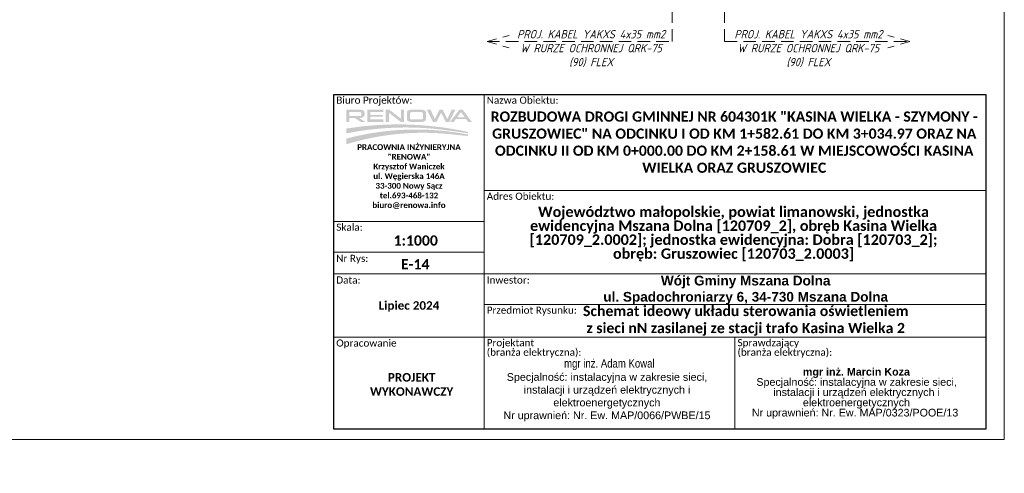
# Model space of a CAD drawing. Header units: metres. Extents: x 7168 to 12828, y 1523 to 3619.
# Tile 58 of 133: x 10637 to 10873, y 2032 to 2141. Entities that reach past the tile are written whole.
import ezdxf

# ---------------------------------------------------------------- set-up
doc = ezdxf.new("R2010")
doc.units = ezdxf.units.M
for name, pattern in [('DASHEDX2', [1.5, 1, -0.5]), ('DGN Style 2', [3.921133, 2.35268, -1.568453]), ('DGN Style 3', [2.649063, 1.892188, -0.756875])]:
    doc.linetypes.add(name, pattern=pattern)
doc.layers.add('01a-kraweznik_obnizony', color=7, linetype='DGN Style 2', lineweight=30)
doc.layers.add('0_ramka', color=7, linetype='Continuous', lineweight=0)
doc.layers.add('82b-ramka niewidoczna', color=54, linetype='DGN Style 3', lineweight=30, plot=False)
doc.layers.add('PRE_schematy', color=7, linetype='Continuous')
doc.layers.add('schem', color=7, linetype='Continuous', lineweight=30, true_color=0x000000)
doc.styles.add('courier', font='arial.ttf')
doc.styles.add('SIMPLEX', font='simplex.shx', dxfattribs={"oblique": 15, "height": 6})
doc.styles.add('Stytuacja', font='arial.ttf', dxfattribs={"height": 0.85})

# ---------------------------------------------------------------- blocks, each defined once
blk = doc.blocks.new('RENOWA_1')
at = {"linetype": 'Continuous', "lineweight": -2}
h = blk.add_hatch(color=7, dxfattribs=at)
edge = h.paths.add_edge_path()
edge.add_ellipse((0.0678, 0.1509), major_axis=(-0.0191, 0), ratio=0.735318, start_angle=180, end_angle=270)
edge.add_line((0.0678, 0.165), (0.0142, 0.165))
edge.add_line((0.0142, 0.165), (-0.0013, 0.165))
edge.add_line((-0.0013, 0.165), (-0.0013, 0.1071))
edge.add_line((-0.0013, 0.1071), (0.0142, 0.1071))
edge.add_line((0.0142, 0.1071), (0.0142, 0.1258))
edge.add_line((0.0142, 0.1258), (0.0398, 0.1258))
edge.add_line((0.0398, 0.1258), (0.0674, 0.107))
edge.add_line((0.0674, 0.107), (0.0893, 0.107))
edge.add_line((0.0893, 0.107), (0.06, 0.126))
edge.add_line((0.06, 0.126), (0.0653, 0.126))
edge.add_ellipse((0.0653, 0.14), major_axis=(0.0215, 0), ratio=0.650164, start_angle=270, end_angle=360)
edge.add_line((0.0868, 0.14), (0.0868, 0.1509))
h.paths.add_polyline_path([(0.0713, 0.1476), (0.0713, 0.1413, -0.414214), (0.0653, 0.1353), (0.0142, 0.1353), (0.0142, 0.1536), (0.0653, 0.1536, -0.414214)], flags=16)
for points in [[(0.0992, 0.1071), (0.0992, 0.1184), (0.0992, 0.1536), (0.0992, 0.165), (0.1758, 0.165), (0.1758, 0.1536), (0.1147, 0.1536), (0.1147, 0.1406), (0.174, 0.1406), (0.174, 0.1314), (0.1147, 0.1314), (0.1147, 0.1184), (0.1758, 0.1184), (0.1758, 0.1071)], [(0.1882, 0.1071), (0.1882, 0.165), (0.2032, 0.165), (0.2052, 0.165), (0.2603, 0.1231), (0.2603, 0.165), (0.2752, 0.165), (0.2752, 0.1071), (0.2603, 0.1071), (0.2598, 0.1071), (0.2032, 0.1501), (0.2032, 0.1071)], [(0.4311, 0.1071), (0.4141, 0.1071), (0.3849, 0.165), (0.4027, 0.165), (0.423, 0.1205), (0.4452, 0.165), (0.4608, 0.165), (0.483, 0.1205), (0.5033, 0.165), (0.5211, 0.165), (0.4919, 0.1071), (0.4749, 0.1071), (0.453, 0.1503)]]:
    blk.add_hatch(color=7, dxfattribs=at).paths.add_polyline_path(points)
h = blk.add_hatch(color=7, dxfattribs=at)
edge = h.paths.add_edge_path()
edge.add_ellipse((0.3627, 0.1521), major_axis=(0.0179, 0), ratio=0.715756, start_angle=0, end_angle=90)
edge.add_line((0.3627, 0.165), (0.3069, 0.165))
edge.add_ellipse((0.3069, 0.1521), major_axis=(-0.0179, 0), ratio=0.715756, start_angle=270, end_angle=360)
edge.add_line((0.2889, 0.1521), (0.2889, 0.1199))
edge.add_ellipse((0.3069, 0.1199), major_axis=(-0.0179, 0), ratio=0.715756, start_angle=0, end_angle=90)
edge.add_line((0.3069, 0.1071), (0.3627, 0.1071))
edge.add_ellipse((0.3627, 0.1199), major_axis=(0.0179, 0), ratio=0.715756, start_angle=270, end_angle=360)
edge.add_line((0.3807, 0.1199), (0.3807, 0.1521))
edge = h.paths.add_edge_path(flags=16)
edge.add_ellipse((0.3588, 0.1474), major_axis=(-0.00672, 0), ratio=0.945371, start_angle=180, end_angle=270, ccw=False)
edge.add_line((0.3655, 0.1474), (0.3655, 0.1247))
edge.add_ellipse((0.3588, 0.1247), major_axis=(-0.00672, 0), ratio=0.945371, start_angle=90, end_angle=180, ccw=False)
edge.add_line((0.3588, 0.1184), (0.3108, 0.1184))
edge.add_ellipse((0.3108, 0.1247), major_axis=(0.00672, 0), ratio=0.945371, start_angle=188.4872, end_angle=270, ccw=False)
edge.add_line((0.3042, 0.1238), (0.3042, 0.1483))
edge.add_ellipse((0.3108, 0.1474), major_axis=(0.00672, 0), ratio=0.945371, start_angle=90, end_angle=171.5128, ccw=False)
edge.add_line((0.3108, 0.1537), (0.3588, 0.1537))
h = blk.add_hatch(color=7, dxfattribs=at)
h.paths.add_polyline_path([(0.4963, 0.1071), (0.5398, 0.165), (0.5561, 0.165), (0.5997, 0.1071), (0.582, 0.1071), (0.5723, 0.1204), (0.548, 0.1204), (0.5236, 0.1204), (0.5139, 0.1071)])
h.paths.add_polyline_path([(0.5302, 0.1294), (0.548, 0.1539), (0.5657, 0.1294), (0.548, 0.1294)], flags=16)
h = blk.add_hatch(color=7, dxfattribs=at)
h.set_gradient(rotation=270, tint=1, name='INVHEMISPHERICAL')
h.paths.add_polyline_path([(0.486, 0.066), (0.5811, 0.0526), (0.5811, 0.0589), (0.5557, 0.0641, 0.087432), (0.0179, 0.0776), (-0.0013, 0.0747), (-0.0013, 0.0516), (0.0117, 0.0541, -0.082937)])
h = blk.add_hatch(color=7, dxfattribs=at)
h.set_gradient(rotation=270, tint=1, name='INVHEMISPHERICAL')
h.paths.add_polyline_path([(0.4958, 0.0481), (0.5811, 0.0392), (0.5811, 0.0466), (0.5534, 0.0514, 0.10443), (0.0166, 0.0315), (-0.0013, 0.027), (-0.0013, -0.0004), (0, 0, -0.100635)])

msp = doc.modelspace()

# ---------------------------------------------------------------- linework, layer by layer
at = {"layer": '01a-kraweznik_obnizony', "lineweight": 15}
for p, q in [((10749.054, 2135.66, 26518.011), (10754.334, 2137.128, -17586.496)), ((10850.215, 2135.659, 26518.011), (10844.938, 2137.137, -17586.496)), ((10749.054, 2135.66, 26518.011), (10754.331, 2134.182, -17586.496)), ((10850.215, 2135.659, 26518.011), (10844.935, 2134.191, -17586.496))]:
    msp.add_line(p, q, dxfattribs=at)
at = {"layer": '0_ramka', "color": 7, "linetype": 'Continuous', "lineweight": 0}
for p, q in [((10748.382, 2122.989), (10748.382, 2048.989)), ((10868.382, 2100.014), (10748.382, 2100.014)), ((10748.382, 2092.613), (10712.382, 2092.613)), ((10748.382, 2085.28), (10712.382, 2085.28)), ((10868.382, 2080.101), (10712.382, 2080.102)), ((10868.382, 2072.769), (10748.382, 2072.769)), ((10868.382, 2064.989), (10712.382, 2064.99)), ((10808.382, 2064.989), (10808.382, 2042.989)), ((10748.382, 2048.989), (10748.382, 2042.989))]:
    msp.add_line(p, q, dxfattribs=at)
at = {"layer": '0_ramka', "color": 7, "linetype": 'Continuous', "lineweight": 30, "flags": 128}
msp.add_lwpolyline([(10712.382, 2122.989), (10868.382, 2122.989), (10868.382, 2042.989), (10712.382, 2042.989), (10712.382, 2122.989)], close=True, dxfattribs=at)
at = {"layer": '82b-ramka niewidoczna', "color": 6, "linetype": 'Continuous', "lineweight": 15}
for p, q in [((10872.821, 2337.487), (10872.821, 2040.487)), ((10872.821, 2040.487), (10452.821, 2040.487))]:
    msp.add_line(p, q, dxfattribs=at)
at = {"layer": 'PRE_schematy', "color": 7, "linetype": 'DASHEDX2', "lineweight": 15, "ltscale": 3}
for p, q in [((10793.36, 2135.66, 26518.011), (10793.36, 2165.329, 26518.011)), ((10805.909, 2135.659, 26518.011), (10805.909, 2165.329, 26518.011)), ((10749.054, 2135.66, 26518.011), (10793.36, 2135.66, 26518.011)), ((10805.909, 2135.659, 26518.011), (10850.215, 2135.659, 26518.011))]:
    msp.add_line(p, q, dxfattribs=at)

# ---------------------------------------------------------------- block references
at = {"color": 7, "linetype": 'Continuous', "lineweight": 0, "ltscale": 1000, "xscale": 50.00000000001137, "yscale": 50.00000000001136, "zscale": 50.00000000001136}
msp.add_blockref('RENOWA_1', (10715.422, 2111.118), dxfattribs=at)

# ---------------------------------------------------------------- texts
at = {"color": 7, "lineweight": 13, "rotation": 359.99974, "style": 'courier'}
for s, insert, char_height, width, attachment_point in [('\\fCalibri|b0|i0|c238238|p39;Biuro Projektów:', (10712.982, 2122.524), 1.71093, 40.89129, 1), ('\\P\\P\\fCalibri|b1|i0|c238238|p39;\\H0.6x;PRACOWNIA INŻYNIERYJNA "RENOWA"\\PKrzysztof Waniczek\\Pul. Węgierska 146A\\P33-300 Nowy Sącz\\Ptel.693-468-132\\Pbiuro@renowa.info', (10730.382, 2118.826), 2.31147, 30.4546, 2)]:
    msp.add_mtext(s, dxfattribs=dict(at, insert=insert, char_height=char_height, width=width, attachment_point=attachment_point))
at = {"color": 7, "lineweight": 13, "insert": (10747.598, 2059.7), "char_height": 2, "width": 60, "attachment_point": 1, "style": 'courier'}
msp.add_mtext('\\pi18.623;{\\fArial Narrow|b0|i0|c238|p34;  mgr inż. Adam Kowal\\P\\pi6.1846;\\fArial|b0|i0|c238|p34;\\H0.9167x;\\C256;Specjalność: instalacyjna w zakresie sieci,\\P\\pi10.243;instalacji i urządzeń elektrycznych i \\P\\pi17.321;elektroenergetycznych\\P\\pi5.3804;Nr uprawnień: Nr. Ew. MAP/0066/PWBE/15\\P}', dxfattribs=at)
at = {"color": 7, "lineweight": 13, "insert": (10812.423, 2057.618), "char_height": 2, "width": 49.77348, "attachment_point": 1, "line_spacing_factor": 0.8, "style": 'courier'}
msp.add_mtext('\\pi12.201;{\\fArial|b1|i0|c238|p34;\\H0.9167x;\\C256;mgr inż. Marcin Koza\\P\\pi1.0713;\\fArial|b0|i0|c238|p34;Specjalność: instalacyjna w zakresie sieci,\\P\\pi5.1295;instalacji i urządzeń elektrycznych i \\P\\pi12.207;elektroenergetycznych\\P\\pi0;Nr uprawnień: Nr. Ew. MAP/0323/POOE/13}', dxfattribs=at)
at = {"layer": '0_ramka', "color": 7, "lineweight": 0, "rotation": 359.99978}
for s, insert, char_height, width, attachment_point, style in [('\\fCalibri|b0|i0|c238238|p39;Nazwa Obiektu:', (10748.982, 2122.511), 1.71093, 40.89129, 1, 'courier'), ('\\pt0.0782141;\\fCalibri|b1|i0|c238238|p39;ROZBUDOWA DROGI GMINNEJ NR 604301K "KASINA WIELKA - SZYMONY - GRUSZOWIEC" NA ODCINKU I OD KM 1+582.61 DO KM 3+034.97 ORAZ NA ODCINKU II OD KM 0+000.00 DO KM 2+158.61 W MIEJSCOWOŚCI KASINA WIELKA ORAZ GRUSZOWIEC', (10808.206, 2111.604), 2.44419, 117.97047, 5, 'Stytuacja'), ('\\fCalibri|b0|i0|c238238|p39;Adres Obiektu:', (10748.982, 2099.537), 1.71093, 40.89129, 1, 'courier'), ('\\fCalibri|b0|i0|c238238|p39;Skala:', (10712.982, 2092.135), 1.71093, 40.89129, 1, 'courier'), ('{\\fCalibri|b1|i0|c158|p39;1:1000}', (10731.994, 2088.089), 2.44419, 19.44312, 5, 'courier'), ('\\fCalibri|b0|i0|c238238|p39;Nr Rys:', (10712.982, 2084.677), 1.71093, 40.89129, 1, 'courier'), ('{\\fCalibri|b1|i0|c158|p39;E-14}', (10731.872, 2082.409), 2.44419, 12.10744, 5, 'Stytuacja'), ('\\fCalibri|b0|i0|c238238|p39;Data:', (10712.982, 2079.494), 1.71093, 40.89129, 1, 'courier'), ('\\fCalibri|b0|i0|c238238|p39;Inwestor:', (10748.982, 2079.502), 1.71093, 40.89129, 1, 'courier'), ('\\P\\fArial|b1|i0|c238238|p39;Wójt Gminy Mszana Dolna\\Pul. Spadochroniarzy 6, 34-730 Mszana Dolna', (10810.943, 2078.154), 2.32198, 91.84384, 5, 'Stytuacja'), ('\\fCalibri|b1|i0|c238238|p39;Lipiec 2024', (10730.382, 2072.307), 2.03682, 32.8438, 5, 'Stytuacja'), ('\\fCalibri|b0|i0|c238238|p39;Przedmiot Rysunku:', (10748.982, 2072.291), 1.71093, 40.89129, 1, 'courier'), ('\\pt0.035441;{\\fCalibri|b1|i0|c238|p39;Schemat ideowy układu sterowania oświetleniem\\Pz sieci nN zasilanej ze stacji trafo Kasina Wielka 2}', (10810.943, 2068.879), 2.44419, 96.67773, 5, 'courier'), ('\\fCalibri|b0|i0|c238238|p39;Opracowanie', (10712.982, 2064.425), 1.71093, 40.89129, 1, 'courier'), ('{\\fCalibri|b1|i0|c158|p39;PROJEKT\\PWYKONAWCZY}', (10731.023, 2053.655), 2.03682, 32.8438, 5, 'Stytuacja')]:
    msp.add_mtext(s, dxfattribs=dict(at, insert=insert, char_height=char_height, width=width, attachment_point=attachment_point, style=style))
at = {"layer": '0_ramka', "color": 7, "lineweight": 0, "rotation": 359.99978, "line_spacing_factor": 0.8, "style": 'courier'}
for s, insert, char_height, width, attachment_point in [('\\fCalibri|b1|i0|c238238|p39;Województwo małopolskie, powiat limanowski, jednostka ewidencyjna Mszana Dolna [120709_2], obręb Kasina Wielka [120709_2.0002]; jednostka ewidencyjna: Dobra [120703_2]; obręb: Gruszowiec [120703_2.0003]', (10808.033, 2089.652), 2.5, 107.07528, 5), ('{\\fCalibri|b0|i0|c158|p39;Projektant\\P(branża elektryczna):}', (10748.982, 2064.512), 1.71093, 40.89129, 1), ('{\\fCalibri|b0|i0|c158|p39;Sprawdzający\\P(branża elektryczna):}', (10808.982, 2064.511), 1.71093, 40.89129, 1)]:
    msp.add_mtext(s, dxfattribs=dict(at, insert=insert, char_height=char_height, width=width, attachment_point=attachment_point))
at = {"layer": 'schem', "color": 0, "lineweight": 20, "char_height": 2, "width": 38.04881, "attachment_point": 2, "style": 'SIMPLEX'}
for insert in [(10773.97, 2138.438, 26271.216), (10825.957, 2138.438, 26271.216)]:
    msp.add_mtext('{\\Fisocp.shx|c0;PROJ. KABEL YAKXS 4x35 mm2\\PW RURZE OCHRONNEJ QRK-75 (90) FLEX \\P}', dxfattribs=dict(at, insert=insert))

doc.saveas('drawing.dxf')
